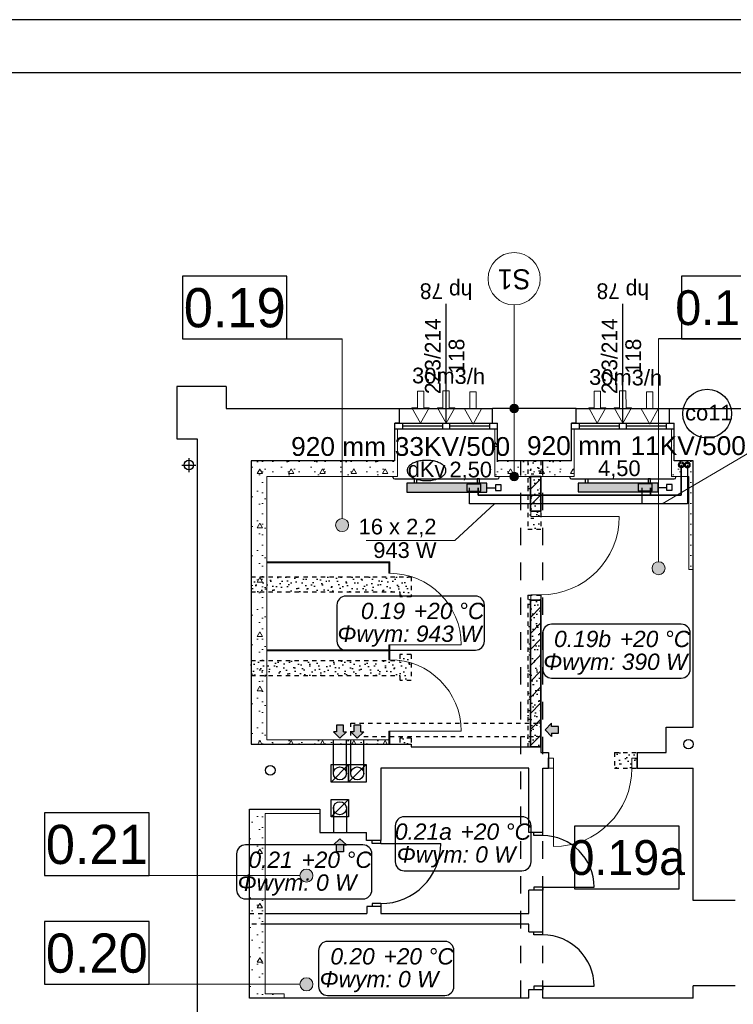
# Model space of a CAD drawing. Header units: millimetres. Extents: x 45180 to 119519, y 31297 to 302414.
# Tile 9 of 97: x 57211 to 65410, y 98349 to 109653. Entities that reach past the tile are written whole.
import ezdxf
from ezdxf.lldxf.tags import DXFTag

# ---------------------------------------------------------------- set-up
doc = ezdxf.new("R2010")
doc.units = ezdxf.units.MM
doc.header["$MEASUREMENT"] = 0
for name, pattern in [('Hidden Line', [100, 50, -50]), ('PHANTOM', [2.5, 1.25, -0.25, 0.25, -0.25, 0.25, -0.25]), ('Przerywana', [400, 200, -200])]:
    doc.linetypes.add(name, pattern=pattern)
doc.layers.get('0').update_dxf_attribs({"color": 252})
for name, color, linetype in [('#opisy', 7, 'Continuous'), ('#podkład', 252, 'Continuous'), ('_TABELA', 7, 'Continuous'), ('Drzwi ArchiCAD', 252, 'Continuous'), ('IS_Armatura_podłączeniowa_grz._dolnozas.', 7, 'SOLID'), ('IS_Armatura_Therm', 7, 'SOLID'), ('IS_Grafika', 7, 'SOLID'), ('IS_Grzejniki_Plan_rzut', 7, 'SOLID'), ('IS_Opisy_działek_Therm', 7, 'SOLID'), ('IS_Text_Armatury_Therm', 7, 'Continuous'), ('IS_Text_Konstrukcji', 7, 'Continuous'), ('IS_Text_Odbiornikow_Therm', 7, 'Continuous')]:
    doc.layers.add(name, color=color, linetype=linetype)
for name, color, linetype, lineweight in [('Arch ocieplenie_Nr_Pióra__21', 252, 'Continuous', 13), ('Arch opisy_Nr_Pióra__21', 252, 'Continuous', 13), ('Arch zmurowania_Nr_Pióra__21', 252, 'Continuous', 13), ('Arch zmurowania_Nr_Pióra__27', 252, 'Continuous', 35), ('Arch ściany działowe_Nr_Pióra__15', 252, 'Continuous', 25), ('Arch ściany działowe_Nr_Pióra__5', 252, 'Continuous', 13), ('Drzwi ArchiCAD_Nr_Pióra__27', 252, 'Continuous', 35), ('Drzwi ArchiCAD_Nr_Pióra__5', 252, 'Continuous', 13), ('IS_Powrót', 5, 'DASHDOT', 35), ('IS_Zasilanie', 1, 'SOLID', 30)]:
    doc.layers.add(name, color=color, linetype=linetype, lineweight=lineweight)
doc.styles.add('ARIAL', font='arial.ttf', dxfattribs={"width": 0.75})
doc.styles.add('GENERATED_STYLE_3', font='txt')
doc.styles.add('GENERATED_STYLE_4', font='txt')
doc.styles.add('GENERATED_STYLE_5', font='txt')
doc.styles.get("Standard").update_dxf_attribs({"font": 'arial.ttf', "bigfont": 'BIGFONT.SHX'})
tags = doc.linetypes.add('DASHDOT', pattern=[20, 10, -5, 0, -5]).pattern_tags.tags
tags[10:11] = [DXFTag(74, 4), DXFTag(75, 0), DXFTag(340, '0'), DXFTag(46, 0.0), DXFTag(50, 0.0), DXFTag(44, 0.0), DXFTag(45, 0.0)]
tags[8:9] = [DXFTag(74, 4), DXFTag(75, 0), DXFTag(340, '0'), DXFTag(46, 0.0), DXFTag(50, 0.0), DXFTag(44, 0.0), DXFTag(45, 0.0)]
tags[6:7] = [DXFTag(74, 4), DXFTag(75, 0), DXFTag(340, '0'), DXFTag(46, 0.0), DXFTag(50, 0.0), DXFTag(44, 0.0), DXFTag(45, 0.0)]
tags[4:5] = [DXFTag(74, 4), DXFTag(75, 0), DXFTag(340, '0'), DXFTag(46, 0.0), DXFTag(50, 0.0), DXFTag(44, 0.0), DXFTag(45, 0.0)]
tags = doc.linetypes.add('SOLID', pattern=[10, 10, 0]).pattern_tags.tags
tags[6:7] = [DXFTag(74, 4), DXFTag(75, 0), DXFTag(340, '0'), DXFTag(46, 0.0), DXFTag(50, 0.0), DXFTag(44, 0.0), DXFTag(45, 0.0)]
tags[4:5] = [DXFTag(74, 4), DXFTag(75, 0), DXFTag(340, '0'), DXFTag(46, 0.0), DXFTag(50, 0.0), DXFTag(44, 0.0), DXFTag(45, 0.0)]
pattern_1 = [(45, (186358.74, 43896.4), (-63.63961, 63.63961), [0, -60, 0, -90]), (110, (186558.74, 43896.4), (84.572336, 30.781813), [0, -44, 0, -76])]
pattern_2 = [(0, (0, 0), (0, 623.5383), [60, -300]), (0, (180, 311.8), (0, 623.5383), [60, -300]), (60, (0, 0), (-540, 311.7692), [60, -300]), (60, (360, 0), (-540, 311.7692), [60, -300]), (120, (60, 0), (540, 311.7692), [60, -300]), (120, (420, 0), (540, 311.7692), [60, -300]), (0, (0, 60), (0, 120), [0, -120, 0, -180.00001]), (45, (60, 60), (-84.85282, 84.85282), [0, -90, 0, -150.00001])]
pattern_3 = [(45, (0, 0), (-91.92388, 91.92388), [])]

# ---------------------------------------------------------------- blocks, each defined once
blk = doc.blocks.new('Ściana_87', base_point=(-126489, 60894))
at = {"layer": 'Arch ocieplenie_Nr_Pióra__21', "linetype": 'Continuous'}
h = blk.add_hatch(dxfattribs=at)
h.set_pattern_fill('Structural_Concrete', color=256, style=0, pattern_type=2)
h.set_pattern_definition(pattern_2)
h.paths.add_polyline_path([(-126489, 60894), (-126489, 57639), (-126309, 57689), (-126309, 60714)], flags=0)
for p, q in [((-126489, 60894), (-126489, 57639)), ((-126309, 57689), (-126309, 60714))]:
    blk.add_line(p, q, dxfattribs=at)
blk = doc.blocks.new('Ściana_88', base_point=(-126489, 60894))
at = {"layer": 'Arch ocieplenie_Nr_Pióra__21', "linetype": 'Continuous'}
h = blk.add_hatch(dxfattribs=at)
h.set_pattern_fill('Structural_Concrete', color=256, style=0, pattern_type=2)
h.set_pattern_definition(pattern_2)
h.paths.add_polyline_path([(-126309, 60714), (-124809, 60714), (-124839, 60894), (-126489, 60894)], flags=0)
for p, q in [((-124839, 60894), (-126489, 60894)), ((-126309, 60714), (-124809, 60714))]:
    blk.add_line(p, q, dxfattribs=at)
blk = doc.blocks.new('Ściana_89', base_point=(-121409, 59644))
at = {"layer": 'Arch ocieplenie_Nr_Pióra__21', "linetype": 'Continuous'}
h = blk.add_hatch(dxfattribs=at)
h.set_pattern_fill('Structural_Concrete', color=256, style=0, pattern_type=2)
h.set_pattern_definition(pattern_2)
h.paths.add_polyline_path([(-121409, 59644), (-121409, 60894), (-121459, 60714), (-121459, 59644)], flags=0)
for p, q in [((-121409, 59644), (-121409, 60894)), ((-121459, 60714), (-121459, 59644)), ((-121459, 59644), (-121409, 59644))]:
    blk.add_line(p, q, dxfattribs=at)
blk = doc.blocks.new('Ściana_90', base_point=(-124839, 61254))
at = {"layer": 'Arch ocieplenie_Nr_Pióra__21', "linetype": 'Continuous'}
h = blk.add_hatch(dxfattribs=at)
h.set_pattern_fill('Structural_Concrete', color=256, style=0, pattern_type=2)
h.set_pattern_definition(pattern_2)
h.paths.add_polyline_path([(-124839, 61254), (-124839, 60894), (-124809, 60714), (-124809, 61254)], flags=0)
for p, q in [((-124839, 61254), (-124839, 60894)), ((-124809, 61254), (-124839, 61254)), ((-124809, 60714), (-124809, 61254))]:
    blk.add_line(p, q, dxfattribs=at)
blk = doc.blocks.new('Ściana_91', base_point=(-123659, 61254))
at = {"layer": 'Arch ocieplenie_Nr_Pióra__21', "linetype": 'Continuous'}
h = blk.add_hatch(dxfattribs=at)
h.set_pattern_fill('Structural_Concrete', color=256, style=0, pattern_type=2)
h.set_pattern_definition(pattern_2)
h.paths.add_polyline_path([(-123689, 61254), (-123689, 60714), (-123659, 60894), (-123659, 61254)], flags=0)
for p, q in [((-123689, 61254), (-123689, 60714)), ((-123659, 61254), (-123689, 61254)), ((-123659, 60894), (-123659, 61254))]:
    blk.add_line(p, q, dxfattribs=at)
blk = doc.blocks.new('Ściana_92', base_point=(-123659, 60894))
at = {"layer": 'Arch ocieplenie_Nr_Pióra__21', "linetype": 'Continuous'}
h = blk.add_hatch(dxfattribs=at)
h.set_pattern_fill('Structural_Concrete', color=256, style=0, pattern_type=2)
h.set_pattern_definition(pattern_2)
h.paths.add_polyline_path([(-123689, 60714), (-122779, 60714), (-122809, 60894), (-123659, 60894)], flags=0)
for p, q in [((-122809, 60894), (-123659, 60894)), ((-123689, 60714), (-122779, 60714))]:
    blk.add_line(p, q, dxfattribs=at)
blk = doc.blocks.new('Ściana_93', base_point=(-122809, 61254))
at = {"layer": 'Arch ocieplenie_Nr_Pióra__21', "linetype": 'Continuous'}
h = blk.add_hatch(dxfattribs=at)
h.set_pattern_fill('Structural_Concrete', color=256, style=0, pattern_type=2)
h.set_pattern_definition(pattern_2)
h.paths.add_polyline_path([(-122809, 61254), (-122809, 60894), (-122779, 60714), (-122779, 61254)], flags=0)
for p, q in [((-122809, 61254), (-122809, 60894)), ((-122779, 61254), (-122809, 61254)), ((-122779, 60714), (-122779, 61254))]:
    blk.add_line(p, q, dxfattribs=at)
blk = doc.blocks.new('Ściana_94', base_point=(-121629, 61254))
at = {"layer": 'Arch ocieplenie_Nr_Pióra__21', "linetype": 'Continuous'}
h = blk.add_hatch(dxfattribs=at)
h.set_pattern_fill('Structural_Concrete', color=256, style=0, pattern_type=2)
h.set_pattern_definition(pattern_2)
h.paths.add_polyline_path([(-121659, 61254), (-121659, 60714), (-121629, 60894), (-121629, 61254)], flags=0)
for p, q in [((-121659, 61254), (-121659, 60714)), ((-121629, 61254), (-121659, 61254)), ((-121629, 60894), (-121629, 61254))]:
    blk.add_line(p, q, dxfattribs=at)
blk = doc.blocks.new('Ściana_95', base_point=(-121629, 60894))
at = {"layer": 'Arch ocieplenie_Nr_Pióra__21', "linetype": 'Continuous'}
h = blk.add_hatch(dxfattribs=at)
h.set_pattern_fill('Structural_Concrete', color=256, style=0, pattern_type=2)
h.set_pattern_definition(pattern_2)
h.paths.add_polyline_path([(-121659, 60714), (-121459, 60714), (-121409, 60894), (-121629, 60894)], flags=0)
for p, q in [((-121409, 60894), (-121629, 60894)), ((-121659, 60714), (-121459, 60714))]:
    blk.add_line(p, q, dxfattribs=at)
blk = doc.blocks.new('D1 Drzwi proste 14_7')
at = {"layer": 'Drzwi ArchiCAD_Nr_Pióra__5', "linetype": 'Continuous'}
for p, q in [((410, 0), (410, 820)), ((-410, 0), (-470, 0)), ((-470, 0), (-470, -10)), ((-470, 0), (-470, -10)), ((-410, -10), (-410, 0)), ((470, 0), (410, 0)), ((410, 0), (410, -10)), ((470, -10), (470, 0)), ((470, 0), (470, -10)), ((-470, -10), (-410, -10)), ((410, -10), (470, -10))]:
    blk.add_line(p, q, dxfattribs=at)
blk.add_arc((410, 0), 820, 90, 180, dxfattribs=at)
blk = doc.blocks.new('Ściana_96', base_point=(-124894, 57639))
at = {"layer": 'Arch ściany działowe_Nr_Pióra__15', "linetype": 'Continuous'}
for points in [[(-124894, 59733), (-124906, 59721), (-124906, 59661), (-124904, 59661), (-124894, 59661)], [(-124906, 58669), (-124904, 58669), (-124894, 58669), (-124894, 58721), (-124904, 58721), (-124906, 58721)], [(-124906, 57639), (-124894, 57639), (-124894, 57729), (-124904, 57729), (-124906, 57729)]]:
    blk.add_hatch(color=256, dxfattribs=at).paths.add_polyline_path(points, flags=0)
at = {"layer": 'Arch ściany działowe_Nr_Pióra__5', "linetype": 'Continuous'}
for p, q in [((-124906, 59721), (-124906, 59661)), ((-124894, 59661), (-124894, 59733)), ((-124904, 59661), (-124906, 59661)), ((-124894, 59661), (-124904, 59661)), ((-124904, 58721), (-124906, 58721)), ((-124906, 58721), (-124906, 58669)), ((-124894, 58721), (-124904, 58721)), ((-124894, 58669), (-124894, 58721)), ((-124904, 58669), (-124906, 58669)), ((-124894, 58669), (-124904, 58669)), ((-124904, 57729), (-124906, 57729)), ((-124906, 57729), (-124906, 57639)), ((-124894, 57729), (-124904, 57729)), ((-124894, 57639), (-124894, 57729)), ((-124906, 57639), (-124894, 57639))]:
    blk.add_line(p, q, dxfattribs=at)
at = {"layer": 'Drzwi ArchiCAD', "color": 8, "linetype": 'Continuous', "lineweight": 13, "true_color": 0x7f7f7f, "zscale": 1000, "rotation": 269.9999999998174}
for p in [(-124894, 59191), (-124894, 58199)]:
    blk.add_blockref('D1 Drzwi proste 14_7', p, dxfattribs=at)
blk = doc.blocks.new('Ściana_97', base_point=(-126309, 58709))
at = {"layer": 'Arch ściany działowe_Nr_Pióra__15', "linetype": 'Continuous'}
blk.add_hatch(color=256, dxfattribs=at).paths.add_polyline_path([(-126309, 58709), (-124906, 58709), (-124906, 58721), (-126309, 58721)], flags=0)
at = {"layer": 'Arch ściany działowe_Nr_Pióra__5', "linetype": 'Continuous'}
for p, q in [((-124906, 58721), (-126309, 58721)), ((-126309, 58721), (-126309, 58709)), ((-126309, 58709), (-124906, 58709)), ((-124906, 58709), (-124906, 58721))]:
    blk.add_line(p, q, dxfattribs=at)
blk = doc.blocks.new('Ściana_98', base_point=(-126309, 59721))
at = {"layer": 'Arch ściany działowe_Nr_Pióra__15', "linetype": 'Continuous'}
blk.add_hatch(color=256, dxfattribs=at).paths.add_polyline_path([(-126309, 59721), (-124906, 59721), (-124894, 59733), (-126309, 59733)], flags=0)
at = {"layer": 'Arch ściany działowe_Nr_Pióra__5', "linetype": 'Continuous'}
for p, q in [((-124894, 59733), (-126309, 59733)), ((-126309, 59733), (-126309, 59721)), ((-126309, 59721), (-124906, 59721))]:
    blk.add_line(p, q, dxfattribs=at)
blk = doc.blocks.new('D1 Drzwi proste 14_8')
at = {"layer": 'Drzwi ArchiCAD_Nr_Pióra__27', "linetype": 'Continuous'}
for p, q in [((-510, 0), (-510, -115)), ((510, 0), (510, -115))]:
    blk.add_line(p, q, dxfattribs=at)
at = {"layer": 'Drzwi ArchiCAD_Nr_Pióra__5', "linetype": 'Continuous'}
for p, q in [((450, 0), (450, 900)), ((-450, 0), (-510, 0)), ((-510, 0), (-510, -115)), ((-450, -115), (-450, 0)), ((510, 0), (450, 0)), ((450, 0), (450, -115)), ((510, -115), (510, 0)), ((-510, -115), (-450, -115)), ((450, -115), (510, -115))]:
    blk.add_line(p, q, dxfattribs=at)
blk.add_arc((450, 0), 900, 90, 180, dxfattribs=at)
blk = doc.blocks.new('Ściana_100', base_point=(-123074, 57484))
at = {"layer": 'Arch zmurowania_Nr_Pióra__27', "linetype": 'Continuous'}
for p, q in [((-123074, 57479), (-123074, 57484)), ((-123074, 57364), (-123074, 57479)), ((-122054, 57479), (-122054, 57484)), ((-122054, 57364), (-122054, 57479))]:
    blk.add_line(p, q, dxfattribs=at)
at = {"layer": 'Drzwi ArchiCAD', "color": 8, "linetype": 'Continuous', "lineweight": 13, "true_color": 0x7f7f7f, "zscale": 1000, "rotation": 180}
blk.add_blockref('D1 Drzwi proste 14_8', (-122564, 57364), dxfattribs=at)
blk = doc.blocks.new('D1 Drzwi proste 14_9')
at = {"layer": 'Drzwi ArchiCAD_Nr_Pióra__27', "linetype": 'Continuous'}
for p, q in [((-510, 0), (-510, -115)), ((510, 0), (510, -115))]:
    blk.add_line(p, q, dxfattribs=at)
at = {"layer": 'Drzwi ArchiCAD_Nr_Pióra__5', "linetype": 'Continuous'}
for p, q in [((450, 0), (450, 900)), ((-450, 0), (-510, 0)), ((-510, 0), (-510, -115)), ((-450, -115), (-450, 0)), ((510, 0), (450, 0)), ((450, 0), (450, -115)), ((510, -115), (510, 0)), ((-510, -115), (-450, -115)), ((450, -115), (510, -115))]:
    blk.add_line(p, q, dxfattribs=at)
blk.add_arc((450, 0), 900, 90, 180, dxfattribs=at)
blk = doc.blocks.new('Ściana_101', base_point=(-123279, 60714))
at = {"layer": 'Arch zmurowania_Nr_Pióra__21', "linetype": 'Continuous'}
h = blk.add_hatch(dxfattribs=at)
h.set_pattern_fill('Common_Brick', color=256, style=0, pattern_type=2)
h.set_pattern_definition(pattern_3)
h.paths.add_polyline_path([(-123279, 60714), (-123279, 60314), (-123274, 60314), (-123159, 60314), (-123159, 60714)], flags=0)
h = blk.add_hatch(dxfattribs=at)
h.set_pattern_fill('Common_Brick', color=256, style=0, pattern_type=2)
h.set_pattern_definition(pattern_3)
h.paths.add_polyline_path([(-123279, 57609), (-123159, 57609), (-123159, 59294), (-123274, 59294), (-123279, 59294)], flags=0)
at = {"layer": 'Arch zmurowania_Nr_Pióra__27', "linetype": 'Continuous'}
for p, q in [((-123279, 60714), (-123279, 60314)), ((-123159, 60714), (-123279, 60714)), ((-123159, 60314), (-123159, 60714)), ((-123274, 60314), (-123279, 60314)), ((-123159, 60314), (-123274, 60314)), ((-123274, 59294), (-123279, 59294)), ((-123279, 59294), (-123279, 57609)), ((-123159, 59294), (-123274, 59294)), ((-123159, 57609), (-123159, 59294)), ((-123279, 57609), (-123159, 57609))]:
    blk.add_line(p, q, dxfattribs=at)
at = {"layer": 'Drzwi ArchiCAD', "color": 8, "linetype": 'Continuous', "lineweight": 13, "true_color": 0x7f7f7f, "xscale": -1, "zscale": 1000, "rotation": 270}
blk.add_blockref('D1 Drzwi proste 14_9', (-123159, 59804), dxfattribs=at)
blk = doc.blocks.new('Ściana_102', base_point=(-126489, 57639))
at = {"layer": 'Arch ocieplenie_Nr_Pióra__21', "linetype": 'Continuous'}
h = blk.add_hatch(dxfattribs=at)
h.set_pattern_fill('Structural_Concrete', color=256, style=0, pattern_type=2)
h.set_pattern_definition(pattern_2)
h.paths.add_polyline_path([(-126489, 57639), (-124906, 57639), (-124906, 57689), (-126309, 57689)], flags=0)
for p, q in [((-124906, 57689), (-126309, 57689)), ((-124906, 57639), (-124906, 57689)), ((-126489, 57639), (-124906, 57639))]:
    blk.add_line(p, q, dxfattribs=at)
blk = doc.blocks.new('Ściana_103', base_point=(-126509, 54724))
at = {"layer": 'Arch ocieplenie_Nr_Pióra__21', "linetype": 'Continuous'}
h = blk.add_hatch(dxfattribs=at)
h.set_pattern_fill('Structural_Concrete', color=256, style=0, pattern_type=2)
h.set_pattern_definition(pattern_2)
h.paths.add_polyline_path([(-126329, 54774), (-126329, 56844), (-126509, 56894), (-126509, 54724)], flags=0)
for p, q in [((-126509, 56894), (-126509, 54724)), ((-126329, 54774), (-126329, 56844))]:
    blk.add_line(p, q, dxfattribs=at)
blk = doc.blocks.new('Ściana_104', base_point=(-126509, 54724))
at = {"layer": 'Arch ocieplenie_Nr_Pióra__21', "linetype": 'Continuous'}
h = blk.add_hatch(dxfattribs=at)
h.set_pattern_fill('Structural_Concrete', color=256, style=0, pattern_type=2)
h.set_pattern_definition(pattern_2)
h.paths.add_polyline_path([(-126509, 54724), (-126109, 54724), (-126109, 54774), (-126329, 54774)], flags=0)
for p, q in [((-126509, 54724), (-126109, 54724)), ((-126109, 54774), (-126329, 54774)), ((-126109, 54724), (-126109, 54774))]:
    blk.add_line(p, q, dxfattribs=at)
blk = doc.blocks.new('Ściana_105', base_point=(-126509, 56894))
at = {"layer": 'Arch ocieplenie_Nr_Pióra__21', "linetype": 'Continuous'}
h = blk.add_hatch(dxfattribs=at)
h.set_pattern_fill('Structural_Concrete', color=256, style=0, pattern_type=2)
h.set_pattern_definition(pattern_2)
h.paths.add_polyline_path([(-126329, 56844), (-125699, 56844), (-125699, 56894), (-126509, 56894)], flags=0)
for p, q in [((-125699, 56894), (-126509, 56894)), ((-125699, 56844), (-125699, 56894)), ((-126329, 56844), (-125699, 56844))]:
    blk.add_line(p, q, dxfattribs=at)
blk = doc.blocks.new('Linia_4', base_point=(-128862, 56129))
at = {"layer": 'Arch opisy_Nr_Pióra__21', "linetype": 'Continuous'}
blk.add_hatch(color=256, dxfattribs=at).paths.add_polyline_path([(-125778, 56129), (-125784, 56158), (-125800, 56182), (-125824, 56198), (-125853, 56204), (-125882, 56198), (-125906, 56182), (-125922, 56158), (-125928, 56129), (-125922, 56100), (-125906, 56076), (-125882, 56060), (-125853, 56054), (-125824, 56060), (-125800, 56076), (-125784, 56100)], flags=0)
blk.add_line((-128862, 56129), (-125928, 56129), dxfattribs=at)
blk.add_circle((-125853, 56129), 75, dxfattribs=at)
blk = doc.blocks.new('Linia_5', base_point=(-128862, 54882))
at = {"layer": 'Arch opisy_Nr_Pióra__21', "linetype": 'Continuous'}
blk.add_hatch(color=256, dxfattribs=at).paths.add_polyline_path([(-125778, 54882), (-125784, 54910), (-125800, 54935), (-125824, 54951), (-125853, 54957), (-125882, 54951), (-125906, 54935), (-125922, 54910), (-125928, 54882), (-125922, 54853), (-125906, 54829), (-125882, 54812), (-125853, 54807), (-125824, 54812), (-125800, 54829), (-125784, 54853)], flags=0)
blk.add_line((-128862, 54882), (-125928, 54882), dxfattribs=at)
blk.add_circle((-125853, 54882), 75, dxfattribs=at)
blk = doc.blocks.new('Linia_22', base_point=(-123467, 61494))
at = {"layer": 'Arch opisy_Nr_Pióra__21', "linetype": 'Continuous'}
blk.add_line((-123467, 61494), (-123467, 62683), dxfattribs=at)
blk.add_circle((-123467, 62983), 300, dxfattribs=at)
blk = doc.blocks.new('Linia_23', base_point=(-123467, 60714))
at = {"layer": 'Arch opisy_Nr_Pióra__21', "linetype": 'Continuous'}
for points in [[(-123417, 61494), (-123420, 61513), (-123431, 61529), (-123447, 61540), (-123467, 61544), (-123486, 61540), (-123502, 61529), (-123513, 61513), (-123517, 61494), (-123513, 61474), (-123502, 61458), (-123486, 61447), (-123467, 61444), (-123447, 61447), (-123431, 61458), (-123420, 61474)], [(-123417, 60714), (-123420, 60733), (-123431, 60749), (-123447, 60760), (-123467, 60764), (-123486, 60760), (-123502, 60749), (-123513, 60733), (-123517, 60714), (-123513, 60694), (-123502, 60678), (-123486, 60667), (-123467, 60664), (-123447, 60667), (-123431, 60678), (-123420, 60694)]]:
    blk.add_hatch(color=256, dxfattribs=at).paths.add_polyline_path(points, flags=0)
blk.add_line((-123467, 60764), (-123467, 61444), dxfattribs=at)
for centre in [(-123467, 61494), (-123467, 60714)]:
    blk.add_circle(centre, 50, dxfattribs=at)
blk = doc.blocks.new('Linia_26', base_point=(-121807, 62292))
at = {"layer": 'Arch opisy_Nr_Pióra__21', "linetype": 'Continuous'}
blk.add_hatch(color=256, dxfattribs=at).paths.add_polyline_path([(-121732, 59659), (-121738, 59687), (-121754, 59712), (-121779, 59728), (-121807, 59734), (-121836, 59728), (-121860, 59712), (-121877, 59687), (-121882, 59659), (-121877, 59630), (-121860, 59606), (-121836, 59589), (-121807, 59584), (-121779, 59589), (-121754, 59606), (-121738, 59630)], flags=0)
blk.add_line((-121807, 62292), (-121807, 59734), dxfattribs=at)
blk.add_circle((-121807, 59659), 75, dxfattribs=at)
blk = doc.blocks.new('Linia_27', base_point=(-125444, 62292))
at = {"layer": 'Arch opisy_Nr_Pióra__21', "linetype": 'Continuous'}
blk.add_hatch(color=256, dxfattribs=at).paths.add_polyline_path([(-125369, 60155), (-125375, 60184), (-125391, 60208), (-125416, 60225), (-125444, 60230), (-125473, 60225), (-125497, 60208), (-125514, 60184), (-125519, 60155), (-125514, 60127), (-125497, 60102), (-125473, 60086), (-125444, 60080), (-125416, 60086), (-125391, 60102), (-125375, 60127)], flags=0)
blk.add_line((-125444, 62292), (-125444, 60230), dxfattribs=at)
blk.add_circle((-125444, 60155), 75, dxfattribs=at)
blk = doc.blocks.new('E210168')
at = {"color": 7, "lineweight": 13}
for p, q in [((19.4, 19.8), (19.4, 13.6)), ((19.4, 19.8), (37, 9.9)), ((19.4, 0), (37, 9.9)), ((19.4, 6.2), (19.4, 0))]:
    blk.add_line(p, q, dxfattribs=at)
blk.add_lwpolyline([(19.4, 13.6), (0, 13.6), (0, 6.2), (19.4, 6.2)], dxfattribs=at)

msp = doc.modelspace()

# ---------------------------------------------------------------- hatches: boundary and pattern name
at = {"layer": '#podkład', "linetype": 'Continuous'}
h = msp.add_hatch(dxfattribs=at)
h.set_pattern_fill('Cut_Stone', color=256, style=0, pattern_type=2)
h.set_pattern_definition(pattern_1)
h.paths.add_polyline_path([(63050, 103805), (63200, 103805), (63200, 104590), (63050, 104590)], flags=0)
h = msp.add_hatch(dxfattribs=at)
h.set_pattern_fill('Cut_Stone', color=256, style=0, pattern_type=2)
h.set_pattern_definition(pattern_1)
h.paths.add_polyline_path([(61710, 103255), (59870, 103255), (59870, 103085), (61580, 103085), (61580, 103025), (61710, 103025)], flags=0)
h = msp.add_hatch(dxfattribs=at)
h.set_pattern_fill('Cut_Stone', color=256, style=0, pattern_type=2)
h.set_pattern_definition(pattern_1)
h.paths.add_polyline_path([(63050, 101305), (63200, 101305), (63200, 103045), (63050, 103045)], flags=0)
h = msp.add_hatch(dxfattribs=at)
h.set_pattern_fill('Cut_Stone', color=256, style=0, pattern_type=2)
h.set_pattern_definition(pattern_1)
h.paths.add_polyline_path([(61580, 102295), (59870, 102295), (59870, 102125), (61580, 102125), (61580, 102065), (61710, 102065), (61710, 102365), (61580, 102365)], flags=0)
for points in [[(60965, 101475), (60930, 101475), (60930, 101555), (60850, 101555), (60850, 101475), (60815, 101475), (60890, 101405)], [(61165, 101475), (61130, 101475), (61130, 101555), (61050, 101555), (61050, 101475), (61015, 101475), (61090, 101405)], [(63320, 101425), (63320, 101460), (63400, 101460), (63400, 101540), (63320, 101540), (63320, 101575), (63250, 101500)], [(60965, 100180), (60930, 100180), (60930, 100100), (60850, 100100), (60850, 100180), (60815, 100180), (60890, 100250)]]:
    msp.add_hatch(color=256, dxfattribs=at).paths.add_polyline_path(points, flags=0)
h = msp.add_hatch(dxfattribs=at)
h.set_pattern_fill('Cut_Stone', color=256, style=0, pattern_type=2)
h.set_pattern_definition(pattern_1)
h.paths.add_polyline_path([(61580, 101405), (61580, 101335), (61710, 101335), (61710, 101405)], flags=0)
h = msp.add_hatch(dxfattribs=at)
h.set_pattern_fill('Cut_Stone', color=256, style=0, pattern_type=2)
h.set_pattern_definition(pattern_1)
h.paths.add_polyline_path([(64045, 101060), (64305, 101060), (64305, 101240), (64045, 101240)], flags=0)
at = {"layer": 'IS_Grzejniki_Plan_rzut', "ltscale": 10}
for points in [[(62580, 104330), (61660, 104330), (61660, 104230), (62580, 104230)], [(64546, 104333), (63626, 104333), (63626, 104233), (64546, 104233)]]:
    msp.add_hatch(color=251, dxfattribs=at).paths.add_polyline_path(points)

# ---------------------------------------------------------------- linework, layer by layer
at = {"layer": '#podkład', "linetype": 'Continuous'}
for p, q in [((59082, 106708), (59082, 105988)), ((60282, 106708), (59082, 106708)), ((60282, 105988), (60282, 106708)), ((64813, 106708), (64813, 105988)), ((66013, 106708), (64813, 106708)), ((62110, 105020), (62110, 106390)), ((64140, 105020), (64140, 106390)), ((59082, 105988), (60915, 105988)), ((59082, 105988), (60282, 105988)), ((66013, 105988), (64551, 105988)), ((64813, 105988), (66013, 105988)), ((59585, 105440), (59015, 105440)), ((59015, 105440), (59015, 104840)), ((59585, 105440), (59585, 105190)), ((59585, 105190), (61575, 105190)), ((61575, 105020), (61575, 105190)), ((61575, 105190), (62645, 105190)), ((62645, 105020), (62645, 105190)), ((63605, 105190), (62645, 105190)), ((63605, 105020), (63605, 105190)), ((63605, 105190), (64675, 105190)), ((64675, 105020), (64675, 105190)), ((64675, 105190), (66720, 105190)), ((61520, 104590), (61520, 105020)), ((61575, 105020), (61520, 105020)), ((61530, 105020), (62690, 105020)), ((61610, 105020), (61610, 104950)), ((62070, 105020), (62070, 104950)), ((62150, 105020), (62150, 104950)), ((62610, 105020), (62610, 104950)), ((62645, 105020), (62700, 105020)), ((62700, 104590), (62700, 105020)), ((63550, 104590), (63550, 105020)), ((63605, 105020), (63550, 105020)), ((63560, 105020), (64720, 105020)), ((63640, 105020), (63640, 104950)), ((64100, 105020), (64100, 104950)), ((64180, 105020), (64180, 104950)), ((64640, 105020), (64640, 104950)), ((64675, 105020), (64730, 105020)), ((64730, 104590), (64730, 105020)), ((62690, 104950), (61530, 104950)), ((62070, 104985), (61610, 104985)), ((62610, 104985), (62150, 104985)), ((64720, 104950), (63560, 104950)), ((64100, 104985), (63640, 104985)), ((64640, 104985), (64180, 104985)), ((59015, 104840), (59250, 104840)), ((59250, 104840), (59250, 91600)), ((59155, 104620), (59155, 104460)), ((61520, 104590), (59870, 104590)), ((59870, 104590), (59870, 101335)), ((63050, 104590), (62700, 104590)), ((63550, 104590), (63050, 104590)), ((64950, 104590), (64730, 104590)), ((64950, 101530), (64950, 104590)), ((59075, 104540), (59235, 104540)), ((61500, 104400), (61500, 104410)), ((61520, 104380), (62700, 104380)), ((62720, 104400), (62720, 104410)), ((63530, 104400), (63530, 104410)), ((63550, 104380), (64730, 104380)), ((64750, 104400), (64750, 104410)), ((60930, 101555), (60850, 101555)), ((60850, 101555), (60850, 101475)), ((60930, 101475), (60930, 101555)), ((61130, 101555), (61050, 101555)), ((61050, 101555), (61050, 101475)), ((61130, 101475), (61130, 101555)), ((63250, 101500), (63320, 101575)), ((63320, 101540), (63320, 101575)), ((63400, 101540), (63320, 101540)), ((63400, 101460), (63400, 101540)), ((64640, 101240), (64640, 101530)), ((64640, 101530), (64950, 101530)), ((60890, 101405), (60815, 101475)), ((60850, 101475), (60815, 101475)), ((60890, 101405), (60965, 101475)), ((60930, 101475), (60965, 101475)), ((61090, 101405), (61015, 101475)), ((61050, 101475), (61015, 101475)), ((61090, 101405), (61165, 101475)), ((61130, 101475), (61165, 101475)), ((63250, 101500), (63320, 101425)), ((63320, 101460), (63400, 101460)), ((63320, 101460), (63320, 101425)), ((59870, 101335), (61710, 101335)), ((60815, 101000), (60815, 101385)), ((60965, 101000), (60965, 101385)), ((61015, 101000), (61015, 101385)), ((61165, 101000), (61165, 101385)), ((61710, 101335), (61710, 101305)), ((61710, 101305), (63200, 101305)), ((63200, 101305), (63200, 101240)), ((63200, 101240), (63285, 101240)), ((63285, 101240), (63285, 101060)), ((64305, 101240), (64305, 101060)), ((64305, 101240), (64640, 101240)), ((60790, 100900), (60790, 101100)), ((60790, 101100), (60990, 101100)), ((60790, 100900), (60990, 101100)), ((60990, 100900), (60990, 101100)), ((60990, 101100), (61190, 101100)), ((60990, 100900), (61190, 101100)), ((60990, 101100), (60990, 100900)), ((61190, 101100), (61190, 100900)), ((63060, 101060), (61360, 101060)), ((61360, 101060), (61360, 100230)), ((63060, 100320), (63060, 101060)), ((63220, 101060), (63285, 101060)), ((63220, 100320), (63220, 101060)), ((64305, 101060), (64950, 101060)), ((64950, 99540), (64950, 101060)), ((60990, 100900), (60790, 100900)), ((61190, 100900), (60990, 100900)), ((60790, 100500), (60790, 100700)), ((60790, 100700), (60990, 100700)), ((60790, 100500), (60990, 100700)), ((60815, 100620), (60815, 100320)), ((60965, 100620), (60965, 100320)), ((60990, 100700), (60990, 100500)), ((57497, 100546), (57497, 99826)), ((58697, 100546), (57497, 100546)), ((58697, 99826), (58697, 100546)), ((59850, 98420), (59850, 100590)), ((59850, 100590), (60660, 100590)), ((60660, 100590), (60660, 100320)), ((60990, 100500), (60790, 100500)), ((63586, 100395), (63586, 99675)), ((64786, 100395), (63586, 100395)), ((64786, 99675), (64786, 100395)), ((60660, 100320), (61197, 100320)), ((61197, 100230), (61197, 100320)), ((63220, 100320), (63060, 100320)), ((63120, 100285), (63120, 100320)), ((63220, 100285), (63120, 100285)), ((63220, 100285), (63220, 100320)), ((60890, 100250), (60815, 100180)), ((60850, 100180), (60815, 100180)), ((60850, 100100), (60850, 100180)), ((60890, 100250), (60965, 100180)), ((60930, 100180), (60930, 100100)), ((60930, 100180), (60965, 100180)), ((61360, 100230), (61197, 100230)), ((61260, 100195), (61260, 100230)), ((61360, 100195), (61260, 100195)), ((61360, 100195), (61360, 100230)), ((61360, 100195), (62050, 100195)), ((60930, 100100), (60850, 100100)), ((57497, 99826), (58697, 99826)), ((63220, 99660), (63060, 99660)), ((63060, 99390), (63060, 99660)), ((63220, 99695), (63120, 99695)), ((63120, 99695), (63120, 99660)), ((63220, 99695), (63810, 99695)), ((63220, 99695), (63220, 99660)), ((63220, 99180), (63220, 99660)), ((63586, 99675), (64786, 99675)), ((61360, 99505), (61260, 99505)), ((61260, 99505), (61260, 99470)), ((61360, 99505), (61360, 99470)), ((65430, 99540), (64950, 99540)), ((60030, 99390), (61200, 99390)), ((61360, 99470), (61200, 99470)), ((61200, 99470), (61200, 99390)), ((61360, 99470), (61360, 99390)), ((61360, 99390), (63060, 99390)), ((57497, 99298), (57497, 98578)), ((58697, 99298), (57497, 99298)), ((58697, 98578), (58697, 99298)), ((63060, 99270), (60030, 99270)), ((63060, 99180), (63060, 99270)), ((63060, 99180), (63220, 99180)), ((63120, 99145), (63120, 99180)), ((63220, 99145), (63120, 99145)), ((63220, 99145), (63220, 99180)), ((57497, 98578), (58697, 98578)), ((63060, 98420), (63060, 98520)), ((63060, 98520), (63220, 98520)), ((63220, 98555), (63120, 98555)), ((63120, 98555), (63120, 98520)), ((63220, 98555), (63810, 98555)), ((63220, 98555), (63220, 98520)), ((63220, 98420), (63220, 98520)), ((64950, 98420), (64950, 98560)), ((65430, 98560), (64950, 98560)), ((63060, 98420), (59850, 98420)), ((64950, 98420), (63220, 98420))]:
    msp.add_line(p, q, dxfattribs=at)
at = {"layer": '#podkład', "linetype": 'Przerywana'}
for p, q in [((62970, 98420), (62970, 104590)), ((63220, 98420), (63220, 104590))]:
    msp.add_line(p, q, dxfattribs=at)
at = {"layer": '#podkład', "linetype": 'Hidden Line'}
for p, q in [((63050, 104590), (63050, 103805)), ((63200, 104590), (63200, 103805)), ((63050, 103805), (63200, 103805)), ((59870, 103255), (61710, 103255)), ((61710, 103255), (61710, 103025)), ((59870, 103085), (61580, 103085)), ((61580, 103085), (61580, 103025)), ((61710, 103025), (61580, 103025)), ((63050, 103045), (63200, 103045)), ((63050, 103045), (63050, 101305)), ((63200, 103045), (63200, 101305)), ((61710, 102365), (61580, 102365)), ((61580, 102365), (61580, 102295)), ((61710, 102365), (61710, 102065)), ((59870, 102295), (61580, 102295)), ((59870, 102125), (61580, 102125)), ((61580, 102125), (61580, 102065)), ((61710, 102065), (61580, 102065)), ((61015, 101335), (61015, 101575)), ((61015, 101575), (63200, 101575)), ((61165, 101335), (61165, 101425)), ((61165, 101425), (63200, 101425)), ((61710, 101405), (61580, 101405)), ((61580, 101405), (61580, 101335)), ((61710, 101405), (61710, 101335)), ((64045, 101240), (64045, 101060)), ((64045, 101240), (64305, 101240)), ((64045, 101060), (64305, 101060)), ((59850, 99390), (60030, 99390)), ((60030, 99270), (59850, 99270))]:
    msp.add_line(p, q, dxfattribs=at)
at = {"layer": '#podkład', "linetype": 'Continuous'}
for centre, radius in [((59155, 104540), 55), ((64895, 101335), 55), ((60090, 101035), 55), ((60890, 101000), 75), ((61090, 101000), 75), ((60890, 100600), 75)]:
    msp.add_circle(centre, radius, dxfattribs=at)
for centre, radius, start, end in [((61520, 104400), 20, 180, 270), ((62700, 104400), 20, 270, 0), ((63550, 104400), 20, 180, 270), ((64730, 104400), 20, 270, 0), ((63220, 99695), 590, 0, 90), ((61360, 100195), 690, 270, 0), ((63220, 98555), 590, 0, 90)]:
    msp.add_arc(centre, radius, start, end, dxfattribs=at)
at = {"layer": '_TABELA', "color": 7}
for p, q in [((117780, 109653), (45780, 109653)), ((117180, 109043), (48280, 109043))]:
    msp.add_line(p, q, dxfattribs=at)
at = {"layer": 'IS_Armatura_podłączeniowa_grz._dolnozas.', "ltscale": 10}
for p, q in [((62510, 104320), (62350, 104320)), ((62350, 104320), (62350, 104240)), ((62350, 104240), (62510, 104240)), ((62510, 104240), (62510, 104320)), ((62510, 104320), (62510, 104320)), ((64476, 104323), (64316, 104323)), ((64316, 104323), (64316, 104243)), ((64316, 104243), (64476, 104243)), ((64476, 104243), (64476, 104323)), ((64476, 104323), (64476, 104323))]:
    msp.add_line(p, q, dxfattribs=at)
at = {"layer": 'IS_Armatura_Therm', "ltscale": 10}
for p, q in [((62580, 104280), (62677, 104280)), ((62742, 104312), (62677, 104312)), ((62677, 104312), (62677, 104247)), ((62677, 104247), (62742, 104247)), ((62742, 104247), (62742, 104312)), ((64546, 104283), (64643, 104283)), ((64708, 104316), (64643, 104316)), ((64643, 104316), (64643, 104251)), ((64643, 104251), (64708, 104251)), ((64708, 104251), (64708, 104316))]:
    msp.add_line(p, q, dxfattribs=at)
at = {"layer": 'IS_Grafika', "ltscale": 10}
msp.add_circle((65110, 105130), 280, dxfattribs=at)
for points, knots in [([(61886, 104594), (61875, 104594), (61854, 104594), (61822, 104590), (61792, 104584), (61765, 104576), (61740, 104566), (61718, 104555), (61699, 104542), (61684, 104528), (61672, 104512), (61665, 104495), (61663, 104484), (61663, 104478)], [0, 0, 0, 0, 33.024043, 64.733497, 94.961552, 123.540383, 150.314771, 175.16102, 198.015155, 218.916387, 238.072713, 255.947572, 273.334314, 273.334314, 273.334314, 273.334314]), ([(62109, 104478), (62109, 104484), (62108, 104495), (62100, 104512), (62089, 104528), (62073, 104542), (62054, 104555), (62032, 104566), (62007, 104576), (61980, 104584), (61950, 104590), (61919, 104594), (61897, 104594), (61886, 104594)], [0, 0, 0, 0, 17.386742, 35.2616, 54.417927, 75.319159, 98.173293, 123.019543, 149.793931, 178.372762, 208.600817, 240.310271, 273.334314, 273.334314, 273.334314, 273.334314]), ([(61663, 104478), (61663, 104472), (61665, 104460), (61672, 104443), (61684, 104428), (61699, 104414), (61718, 104401), (61740, 104389), (61765, 104379), (61792, 104372), (61822, 104366), (61854, 104362), (61875, 104361), (61886, 104361)], [0, 0, 0, 0, 17.386742, 35.2616, 54.417927, 75.319159, 98.173293, 123.019543, 149.793931, 178.372762, 208.600817, 240.310271, 273.334314, 273.334314, 273.334314, 273.334314]), ([(61886, 104361), (61897, 104361), (61919, 104362), (61950, 104366), (61980, 104372), (62007, 104379), (62032, 104389), (62054, 104401), (62073, 104414), (62089, 104428), (62100, 104443), (62108, 104460), (62109, 104472), (62109, 104478)], [0, 0, 0, 0, 33.024043, 64.733497, 94.961552, 123.540383, 150.314771, 175.16102, 198.015155, 218.916387, 238.072713, 255.947572, 273.334314, 273.334314, 273.334314, 273.334314])]:
    msp.add_open_spline(points, degree=3, knots=knots, dxfattribs=at)
at = {"layer": 'IS_Grzejniki_Plan_rzut', "ltscale": 10}
for p, q in [((61747, 104330), (61747, 104380)), ((61747, 104380), (61772, 104380)), ((61772, 104380), (61772, 104330)), ((62492, 104380), (62467, 104380)), ((62467, 104380), (62467, 104330)), ((62492, 104330), (62492, 104380)), ((63713, 104333), (63713, 104383)), ((63713, 104383), (63738, 104383)), ((63738, 104383), (63738, 104333)), ((64458, 104383), (64433, 104383)), ((64433, 104383), (64433, 104333)), ((64458, 104333), (64458, 104383)), ((62580, 104330), (61660, 104330)), ((61660, 104330), (61660, 104230)), ((61660, 104230), (62580, 104230)), ((62580, 104230), (62580, 104330)), ((62580, 104330), (62580, 104330)), ((64546, 104333), (63626, 104333)), ((63626, 104333), (63626, 104233)), ((63626, 104233), (64546, 104233)), ((64546, 104233), (64546, 104333)), ((64546, 104333), (64546, 104333))]:
    msp.add_line(p, q, dxfattribs=at)
at = {"layer": 'IS_Opisy_działek_Therm', "lineweight": 5, "ltscale": 10}
for p, q in [((64593, 104094), (65852, 104834)), ((62668, 104094), (62210, 103674)), ((62210, 103674), (61190, 103674))]:
    msp.add_line(p, q, dxfattribs=at)
at = {"layer": 'IS_Powrót', "ltscale": 10}
for p, q in [((64812, 104542), (64812, 104194)), ((62480, 104194), (62480, 104280)), ((64458, 104278), (64458, 104194)), ((64458, 104194), (62480, 104194)), ((64812, 104194), (64458, 104194))]:
    msp.add_line(p, q, dxfattribs=at)
at = {"layer": 'IS_Powrót', "color": 5, "lineweight": 0, "ltscale": 20}
msp.add_circle((64812, 104542), 34.1, dxfattribs=at)
at = {"layer": 'IS_Powrót', "color": 5, "lineweight": 30, "ltscale": 20}
msp.add_circle((64812, 104542), 22.1, dxfattribs=at)
at = {"layer": 'IS_Text_Konstrukcji', "linetype": 'SOLID', "ltscale": 10}
for points in [[(60959, 102416), (62447, 102416, 0.414214), (62550, 102519), (62550, 102932, 0.414214), (62447, 103036), (60959, 103036, 0.414214), (60855, 102932), (60855, 102519, 0.414214), (60959, 102416)], [(63323, 102093), (64812, 102093, 0.414214), (64915, 102197), (64915, 102610, 0.414214), (64812, 102713), (63323, 102713, 0.414214), (63220, 102610), (63220, 102197, 0.414214), (63323, 102093)], [(61629, 99882), (62982, 99882, 0.414214), (63086, 99985), (63086, 100398, 0.414214), (62982, 100502), (61629, 100502, 0.414214), (61526, 100398), (61526, 99985, 0.414214), (61629, 99882)], [(59807, 99559), (61155, 99559, 0.414214), (61258, 99663), (61258, 100076, 0.414214), (61155, 100179), (59807, 100179, 0.414214), (59703, 100076), (59703, 99663, 0.414214), (59807, 99559)], [(60748, 98450), (62097, 98450, 0.414214), (62200, 98553), (62200, 98967, 0.414214), (62097, 99070), (60748, 99070, 0.414214), (60645, 98967), (60645, 98553, 0.414214), (60748, 98450)]]:
    msp.add_lwpolyline(points, format="xyb", dxfattribs=at)
at = {"layer": 'IS_Zasilanie', "ltscale": 10}
for p, q in [((64882, 104541), (64882, 104094)), ((62380, 104094), (62380, 104280)), ((64358, 104278), (64358, 104094)), ((64358, 104094), (62380, 104094)), ((64882, 104094), (64358, 104094))]:
    msp.add_line(p, q, dxfattribs=at)
at = {"layer": 'IS_Zasilanie', "color": 1, "linetype": 'PHANTOM', "lineweight": 0, "ltscale": 250}
msp.add_circle((64882, 104541), 34.1, dxfattribs=at)
at = {"layer": 'IS_Zasilanie', "color": 1, "linetype": 'PHANTOM', "lineweight": 30, "ltscale": 250}
msp.add_circle((64882, 104541), 22.1, dxfattribs=at)

# ---------------------------------------------------------------- block references
at = {"layer": '#podkład', "linetype": 'Continuous'}
for name, p in [('Linia_22', (62892, 105190)), ('Linia_27', (60915, 105988)), ('Linia_26', (64551, 105988)), ('Linia_23', (62892, 104410)), ('Linia_4', (57497, 99826)), ('Linia_5', (57497, 98578))]:
    msp.add_blockref(name, p, dxfattribs=at)
at = {"layer": '#podkład'}
for name, p in [('Ściana_90', (61520, 104950)), ('Ściana_91', (62700, 104950)), ('Ściana_93', (63550, 104950)), ('Ściana_94', (64730, 104950)), ('Ściana_87', (59870, 104590)), ('Ściana_88', (59870, 104590)), ('Ściana_92', (62700, 104590)), ('Ściana_95', (64730, 104590)), ('Ściana_89', (64950, 103340)), ('Ściana_101', (63080, 104410)), ('Ściana_98', (60050, 103417)), ('Ściana_96', (61464, 101335)), ('Ściana_97', (60050, 102405)), ('Ściana_102', (59870, 101335)), ('Ściana_100', (63285, 101180)), ('Ściana_103', (59850, 98420)), ('Ściana_105', (59850, 100590)), ('Ściana_104', (59850, 98420))]:
    msp.add_blockref(name, p, dxfattribs=at)
at = {"color": 7, "lineweight": 5, "xscale": 10, "yscale": 10, "zscale": 10, "rotation": 270.0966492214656}
for p in [(61718, 105389), (62011, 105390), (62320, 105380), (63748, 105389), (64041, 105390), (64350, 105380)]:
    msp.add_blockref('E210168', p, dxfattribs=at)

# ---------------------------------------------------------------- texts
at = {"layer": '#opisy', "color": 7, "lineweight": 0, "style": 'ARIAL'}
for p in [(61718, 105479, 140), (63752, 105462, 140)]:
    msp.add_text('30m3/h', height=180, rotation=359.2172, dxfattribs=at).set_placement(p)
at = {"layer": '#podkład', "linetype": 'Continuous', "attachment_point": 2, "rotation": 180}
for s, insert, char_height, style in [('{S1}', (62892, 106558), 230, 'GENERATED_STYLE_4'), ('{hp 78}', (62110, 106446), 180, 'GENERATED_STYLE_5'), ('{hp 78}', (64140, 106446), 180, 'GENERATED_STYLE_5')]:
    msp.add_mtext(s, dxfattribs=dict(at, insert=insert, char_height=char_height, style=style))
at = {"layer": '#podkład', "linetype": 'Continuous', "attachment_point": 8, "style": 'GENERATED_STYLE_3'}
for s, insert, char_height in [('{0.19}', (59682, 106115), 450), ('{0.19b}', (65413, 106141), 400), ('{0.21}', (58097, 99953), 450), ('{0.19a}', (64186, 99828), 400), ('{0.20}', (58097, 98705), 450)]:
    msp.add_mtext(s, dxfattribs=dict(at, insert=insert, char_height=char_height))
at = {"layer": '#podkład', "linetype": 'Continuous', "char_height": 180, "width": 1346.33, "attachment_point": 2, "rotation": 90, "line_spacing_factor": 0.909108, "style": 'GENERATED_STYLE_5'}
for insert in [(61867, 105790), (63897, 105790)]:
    msp.add_mtext('{223/214\\P118}', dxfattribs=dict(at, insert=insert))
at = {"layer": 'IS_Grafika', "ltscale": 10, "char_height": 180}
for s, insert, attachment_point in [('\\fArial|b0|i0;co11', (64856, 105049), 7), ('\\fArial|b0|i0;dKv', (61886, 104581), 2)]:
    msp.add_mtext(s, dxfattribs=dict(at, insert=insert, attachment_point=attachment_point))
at = {"layer": 'IS_Opisy_działek_Therm', "ltscale": 10, "char_height": 180}
for s, insert, attachment_point in [('\\fArial|b0|i0;16 x 2,2', (62000, 103710), 9), ('\\fArial|b0|i0;943 W', (62000, 103653), 3)]:
    msp.add_mtext(s, dxfattribs=dict(at, insert=insert, attachment_point=attachment_point))
at = {"layer": 'IS_Text_Armatury_Therm', "linetype": 'SOLID', "ltscale": 10, "char_height": 180, "attachment_point": 9}
for s, insert in [('\\fArial|b0|i0;2,50  ', (62638, 104365)), ('\\fArial|b0|i0;4,50  ', (64345, 104380))]:
    msp.add_mtext(s, dxfattribs=dict(at, insert=insert))
at = {"layer": 'IS_Text_Konstrukcji', "linetype": 'SOLID', "ltscale": 10, "char_height": 187.2}
for s, insert, attachment_point in [('\\fArial|b0|i1;0.19', (61640, 102769), 9), ('\\fArial|b0|i1;+20 °C', (61740, 102769), 7), ('\\fArial|b0|i1;Φwym: 943 W', (61690, 102697), 2), ('\\fArial|b0|i1;0.19b', (64005, 102447), 9), ('\\fArial|b0|i1;+20 °C', (64105, 102447), 7), ('\\fArial|b0|i1;Φwym: 390 W', (64055, 102375), 2), ('\\fArial|b0|i1;0.21a', (62176, 100235), 9), ('\\fArial|b0|i1;+20 °C', (62276, 100235), 7), ('\\fArial|b0|i1;Φwym: 0 W', (62226, 100163), 2), ('\\fArial|b0|i1;0.21', (60348, 99912), 9), ('\\fArial|b0|i1;+20 °C', (60448, 99912), 7), ('\\fArial|b0|i1;Φwym: 0 W', (60398, 99840), 2), ('\\fArial|b0|i1;0.20', (61290, 98803), 9), ('\\fArial|b0|i1;+20 °C', (61390, 98803), 7), ('\\fArial|b0|i1;Φwym: 0 W', (61340, 98731), 2)]:
    msp.add_mtext(s, dxfattribs=dict(at, insert=insert, attachment_point=attachment_point))
at = {"layer": 'IS_Text_Odbiornikow_Therm', "linetype": 'SOLID', "ltscale": 10, "char_height": 216}
for s, insert, attachment_point in [('\\fArial|b0|i0;920 mm', (61420, 104861), 3), ('\\fArial|b0|i0;33KV/500', (61520, 104861), 1), ('\\fArial|b0|i0;920 mm', (64129, 104871), 3), ('\\fArial|b0|i0;11KV/500', (64229, 104871), 1)]:
    msp.add_mtext(s, dxfattribs=dict(at, insert=insert, attachment_point=attachment_point))

doc.saveas('drawing.dxf')
